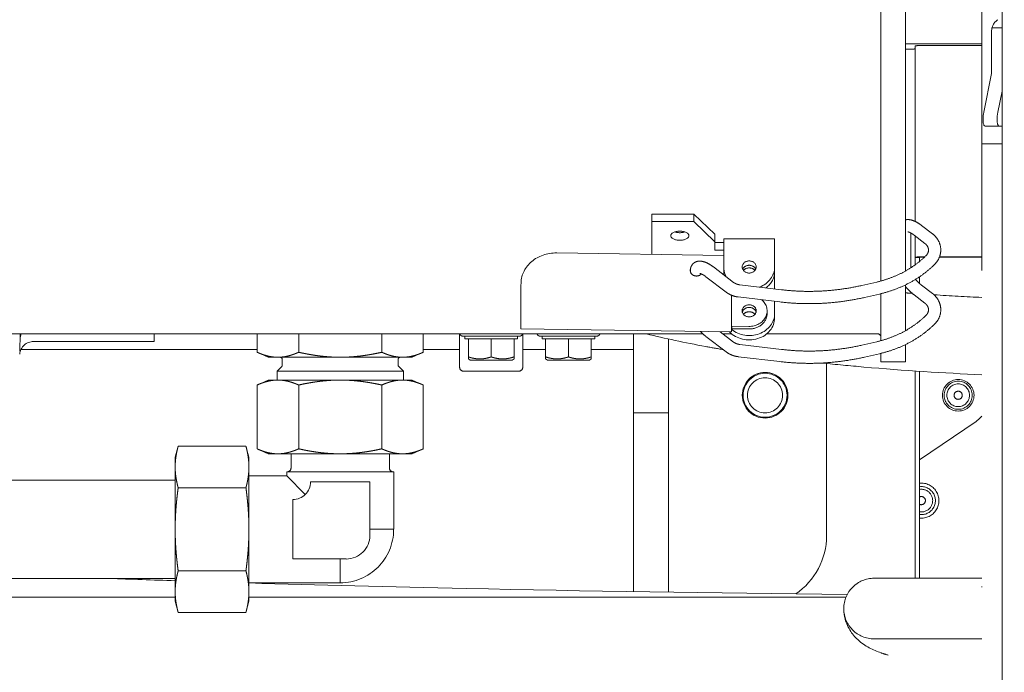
# Model space of a CAD drawing. Header units: millimetres. Extents: x -25606 to 96684, y -22894 to 47132.
# Tile 57 of 89: x 9167 to 9448, y 7112 to 7298. Entities that reach past the tile are written whole.
import ezdxf

# ---------------------------------------------------------------- set-up
doc = ezdxf.new("R2010")
doc.units = ezdxf.units.MM
doc.header["$LTSCALE"] = 50
doc.linetypes.add('A_CARA_16', pattern=[11.4, 6, -1.8, 0, -1.8, 0, -1.8])
doc.layers.add('CA_TG', color=9, linetype='A_CARA_16', lineweight=13)

# ---------------------------------------------------------------- blocks, each defined once
blk = doc.blocks.new('tg')
h = blk.add_hatch()
h.set_pattern_fill('ANSI31', color=252, scale=254, angle=345, style=0)
h.set_pattern_definition([(30, (1065.013, 4011), (-15.87501, 27.4963), [])])
edge = h.paths.add_edge_path()
edge.add_spline(control_points=[(5561.44, 7111.52), (5560.77, 7111.63), (5560.1, 7111.75), (5559.44, 7111.88)], knot_values=[13.825662, 13.825662, 13.825662, 13.825662, 14.000098, 14.000098, 14.000098, 14.000098], degree=3, periodic=0)
edge.add_line((5559.44, 7111.88), (5559.44, 7111.88))
edge.add_line((5559.44, 7111.88), (5559.44, 7148.08))
edge.add_line((5559.44, 7148.08), (5561.44, 7148.08))
edge.add_line((5561.44, 7148.08), (5561.44, 7111.52))
edge.add_line((5561.44, 7111.52), (5561.44, 7111.52))
edge = h.paths.add_edge_path()
edge.add_line((4448.44, 6141.46), (4448.44, 6226.45))
edge.add_spline(control_points=[(4448.44, 6226.45), (4449.11, 6226.22), (4449.78, 6225.97), (4450.44, 6225.72)], knot_values=[10.864235, 10.864235, 10.864235, 10.864235, 11.074814, 11.074814, 11.074814, 11.074814], degree=3, periodic=0)
edge.add_line((4450.44, 6225.72), (4450.44, 6225.72))
edge.add_line((4450.44, 6225.72), (4450.44, 6142.04))
edge.add_spline(control_points=[(4450.44, 6142.04), (4450.27, 6141.99), (4450.09, 6141.94), (4449.43, 6141.74), (4448.94, 6141.6), (4448.44, 6141.46)], knot_values=[22.713594, 22.713594, 22.713594, 22.713594, 22.768373, 22.768373, 22.922016, 22.922016, 22.922016, 22.922016], degree=3, periodic=0)
edge = h.paths.add_edge_path()
edge.add_ellipse((5557.44, 6158.55), major_axis=(-3, 4), ratio=1, start_angle=270, end_angle=299.5519)
edge.add_line((5559.44, 6163.13), (5559.44, 6212.82))
edge.add_line((5559.44, 6212.82), (5559.44, 6212.82))
edge.add_spline(control_points=[(5559.44, 6212.82), (5559.83, 6212.95), (5560.22, 6213.08), (5560.89, 6213.27), (5561.16, 6213.35), (5561.44, 6213.43)], knot_values=[5.579232, 5.579232, 5.579232, 5.579232, 5.705995, 5.705995, 5.795124, 5.795124, 5.795124, 5.795124], degree=3, periodic=0)
edge.add_line((5561.44, 6213.43), (5561.44, 6161.55))
at = {"color": 252}
for p, q in [((5364.94, 6075), (5364.94, 6607.25)), ((5359.19, 6553), (5359.19, 6125.25)), ((5330.44, 6543.37), (5330.44, 6250.05)), ((5337.44, 6540.38), (5337.44, 6252.9)), ((5361.94, 6309.12), (5361.94, 6321.12)), ((5364.94, 6322.12), (5362.07, 6322.12)), ((5359.19, 6317.58), (5337.44, 6317.58)), ((5337.44, 6316.08), (5338.91, 6316.08)), ((5340.19, 6316.95), (5340.19, 6267)), ((5342.72, 6317.13), (5359.19, 6317.13)), ((5359.74, 6298.12), (5361.94, 6309.12)), ((5363.74, 6298.12), (5364.94, 6304.13)), ((5359.74, 6298.12), (5359.72, 6298.01)), ((5360.2, 6294.12), (5364.94, 6294.12)), ((5364.94, 6289.13), (5359.19, 6289.13)), ((5277.16, 6269.1), (5265.16, 6269.1)), ((5265.16, 6257.63), (5265.16, 6269.1)), ((5283.16, 6263.35), (5277.16, 6269.1)), ((5277.16, 6269.1), (5277.16, 6266.94)), ((5265.16, 6266.94), (5277.16, 6266.94)), ((5277.16, 6266.94), (5283.16, 6261.19)), ((5342, 6265.87), (5345.1, 6263.49)), ((5283.16, 6258.81), (5283.16, 6263.35)), ((5285.66, 6262.07), (5285.66, 6252.79)), ((5285.66, 6262.07), (5300.16, 6262.07)), ((5300.16, 6247.78), (5300.16, 6262.07)), ((5338.94, 6253.8), (5338.94, 6263.7)), ((5339.87, 6263.09), (5342.98, 6260.71)), ((5340.19, 6262.84), (5340.19, 6254.66)), ((5283.16, 6260.98), (5285.66, 6260.98)), ((5285.66, 6258.81), (5283.16, 6258.81)), ((5238.11, 6258.04), (5285.66, 6257.32)), ((5341.44, 6256.74), (5340.19, 6256.74)), ((5341.44, 6256.76), (5341.44, 6255.62)), ((5342.72, 6256.94), (5342.94, 6256.94)), ((5342.72, 6256.85), (5342.84, 6256.85)), ((5343.25, 6257.24), (5343.21, 6257.2)), ((5347.1, 6256.85), (5359.19, 6256.85)), ((5347.13, 6256.94), (5359.19, 6256.94)), ((5288.44, 6249.66), (5282.73, 6254.04)), ((5345.7, 6254.74), (5345.66, 6254.7)), ((5276.17, 6253.02), (5276.17, 6252.65)), ((5286.31, 6246.88), (5280.6, 6251.26)), ((5341.44, 6251.26), (5341.44, 6249.33)), ((5227.93, 6249.36), (5227.94, 6249.53)), ((5302.09, 6247.56), (5290.22, 6248.96)), ((5329.24, 6249.75), (5324.98, 6248.77)), ((5337.44, 6248.95), (5337.44, 6235.9)), ((5345.1, 6246.49), (5342, 6248.87)), ((5227.9, 6236.7), (5227.9, 6246.9)), ((5287.89, 6235.79), (5287.89, 6245.98)), ((5287.92, 6245.97), (5287.92, 6237.09)), ((5301.67, 6244.08), (5289.8, 6245.49)), ((5330.03, 6246.34), (5325.76, 6245.36)), ((5330.44, 6246.44), (5330.44, 6233.05)), ((5342.98, 6243.71), (5339.87, 6246.09)), ((5300.16, 6240.79), (5300.16, 6244.26)), ((5298.01, 6240.79), (5298.01, 6241.54)), ((5300.16, 6239.54), (5300.16, 6240.79)), ((5343.21, 6240.2), (5343.25, 6240.24)), ((5227.91, 6236.46), (5287.9, 6235.55)), ((5287.93, 6237.2), (5292.82, 6237.13)), ((5287.93, 6236.45), (5287.93, 6237.2)), ((5292.82, 6236.38), (5287.93, 6236.45)), ((5345.66, 6237.7), (5345.7, 6237.74)), ((5279.71, 6235), (4652.44, 6235)), ((5085.19, 6230.03), (5085.32, 6235)), ((5123.44, 6235), (5123.44, 6232.83)), ((5152.77, 6229.75), (5152.77, 6235)), ((5164.61, 6229.75), (5164.61, 6235)), ((5188.28, 6229.75), (5188.28, 6235)), ((5200.11, 6229.75), (5200.11, 6235)), ((5210.44, 6225.53), (5210.44, 6235)), ((5227.44, 6234.33), (5211.44, 6234.33)), ((5211.94, 6233.53), (5211.94, 6234.33)), ((5226.95, 6233.53), (5211.94, 6233.53)), ((5212.94, 6227.85), (5212.94, 6233.53)), ((5219.44, 6233.53), (5219.44, 6228.43)), ((5225.94, 6233.53), (5225.94, 6227.85)), ((5226.95, 6233.53), (5226.95, 6234.33)), ((5228.44, 6225.53), (5228.44, 6235)), ((5249.44, 6234.33), (5233.44, 6234.33)), ((5233.94, 6233.53), (5233.94, 6234.33)), ((5248.95, 6233.53), (5233.94, 6233.53)), ((5234.94, 6227.85), (5234.94, 6233.53)), ((5241.44, 6233.53), (5241.44, 6228.43)), ((5247.94, 6233.53), (5247.94, 6227.85)), ((5248.95, 6233.53), (5248.95, 6234.33)), ((5259.94, 6161.59), (5259.94, 6235)), ((5269.94, 6233.53), (5269.94, 6161.43)), ((5280.6, 6234.26), (5286.31, 6229.88)), ((5284.61, 6235.6), (5288.44, 6232.66)), ((5287.91, 6235), (5285.39, 6235)), ((5329.44, 6235), (5297.92, 6235)), ((5089.12, 6232.83), (5123.44, 6232.83)), ((5290.22, 6231.96), (5302.09, 6230.56)), ((5324.98, 6231.77), (5329.24, 6232.75)), ((5337.44, 6231.95), (5337.44, 6227)), ((5085.53, 6230.55), (5152.77, 6230.55)), ((5155.94, 6228.33), (5152.77, 6229.75)), ((5196.94, 6228.33), (5155.94, 6228.33)), ((5196.94, 6228.33), (5200.11, 6229.75)), ((5200.11, 6230.55), (5210.44, 6230.55)), ((5228.44, 6230.55), (5234.94, 6230.55)), ((5247.94, 6230.55), (5259.94, 6230.55)), ((5289.8, 6228.49), (5301.67, 6227.08)), ((5325.76, 6228.36), (5330.03, 6229.34)), ((5330.44, 6229.44), (5330.44, 6227)), ((5159.77, 6225.66), (5158.44, 6224.33)), ((5159.94, 6226.08), (5159.94, 6227.73)), ((5192.94, 6226.08), (5192.94, 6227.73)), ((5193.12, 6225.66), (5194.44, 6224.33)), ((5213.49, 6227.53), (5212.94, 6227.85)), ((5213.49, 6227.53), (5225.39, 6227.53)), ((5225.39, 6227.53), (5225.94, 6227.85)), ((5235.49, 6227.53), (5234.94, 6227.85)), ((5235.49, 6227.53), (5247.39, 6227.53)), ((5247.39, 6227.53), (5247.94, 6227.85)), ((5314.94, 6177.5), (5314.94, 6226.56)), ((5337.44, 6227), (5330.44, 6227)), ((5194.44, 6224.33), (5158.44, 6224.33)), ((5158.44, 6221.83), (5158.44, 6224.33)), ((5194.44, 6221.83), (5194.44, 6224.33)), ((5227.24, 6224.33), (5211.64, 6224.33)), ((5340.19, 6165.41), (5340.19, 6224.42)), ((5341.44, 6165.41), (5341.44, 6224.33)), ((5155.94, 6221.83), (5152.77, 6220.42)), ((5152.77, 6202.25), (5152.77, 6220.42)), ((5155.94, 6221.83), (5196.94, 6221.83)), ((5164.61, 6202.25), (5164.61, 6220.42)), ((5188.28, 6202.25), (5188.28, 6220.42)), ((5196.94, 6221.83), (5200.11, 6220.42)), ((5200.11, 6202.25), (5200.11, 6220.42)), ((5269.94, 6212.5), (5259.94, 6212.5)), ((5341.44, 6199.1), (5357.51, 6210.07)), ((5129.44, 6199.83), (5130.29, 6203.01)), ((5130.29, 6203.01), (5149.59, 6203.01)), ((5150.44, 6199.83), (5149.59, 6203.01)), ((5155.94, 6200.83), (5152.77, 6202.25)), ((5155.94, 6200.83), (5196.94, 6200.83)), ((5162.44, 6200.83), (5162.44, 6196.85)), ((5190.44, 6200.83), (5190.44, 6196.85)), ((5196.94, 6200.83), (5200.11, 6202.25)), ((5129.44, 6199.83), (5129.44, 6158.83)), ((5150.44, 6199.83), (5150.44, 6158.83)), ((5161.22, 6194.56), (5150.44, 6194.56)), ((5161.22, 6195.68), (5191.67, 6195.68)), ((5161.22, 6195.68), (5161.22, 6194.56)), ((5161.22, 6194.56), (5166.5, 6189.28)), ((5191.67, 6195.68), (5191.67, 6179.33)), ((5129.44, 6193.33), (4910.94, 6193.33)), ((5167.98, 6192.87), (5184.9, 6192.87)), ((5184.9, 6192.87), (5184.9, 6177.64)), ((5130.29, 6191.17), (5149.59, 6191.17)), ((5162.91, 6170.88), (5162.91, 6187.79)), ((5184.9, 6179.33), (5191.67, 6179.33)), ((5178.13, 6170.88), (5162.91, 6170.88)), ((5176.44, 6170.88), (5176.44, 6164.11)), ((5130.29, 6167.5), (5149.59, 6167.5)), ((5129.44, 6165.33), (4911, 6165.33)), ((5176.44, 6164.11), (5150.44, 6164.11)), ((5328.5, 6165.41), (5359.19, 6165.41)), ((5129.44, 6158.83), (5130.29, 6155.66)), ((5150.44, 6158.83), (5149.59, 6155.66)), ((5221.94, 6160.05), (5320.5, 6160.05)), ((5130.29, 6155.66), (5149.59, 6155.66)), ((5328.5, 6148.11), (5359.19, 6148.11))]:
    blk.add_line(p, q, dxfattribs=at)
for centre, radius in [((5297.44, 6217.5), 6.5), ((5297.44, 6217.5), 6.25), ((5297.44, 6217.5), 5), ((5352.44, 6217.5), 4.5), ((5352.44, 6217.5), 4), ((5352.44, 6217.5), 3.23), ((5352.44, 6217.5), 1.16)]:
    blk.add_circle(centre, radius, dxfattribs=at)
for centre, radius, start, end in [((5365.94, 6321.12), 4, 123.6901, 180.0004), ((5090.27, 6233.33), 5, 160.549, 178.5), ((5211.44, 6235.33), 1, 199.5725, 270), ((5227.44, 6235.33), 1, 270, 340.4275), ((5233.44, 6235.33), 1, 199.5725, 270), ((5249.44, 6235.33), 1, 270, 340.4275), ((5329.44, 6234), 1, 0, 90), ((5089.14, 6228.83), 4, 90.0621, 174.8054), ((5159.34, 6227.73), 0.6, 0, 90), ((5193.54, 6227.73), 0.6, 90, 180), ((5159.34, 6226.08), 0.6, 315, 0), ((5193.54, 6226.08), 0.6, 180, 225), ((5211.64, 6225.53), 1.2, 180, 270), ((5227.24, 6225.53), 1.2, 270, 0), ((5352.44, 6217.5), 9, 304.3077, 318.5904), ((5161.27, 6196.85), 1.17, 270, 0), ((5191.61, 6196.85), 1.17, 180, 270), ((5162.91, 6192.87), 5.08, 270, 0), ((5341.94, 6187.5), 5, 264.2653, 95.7347), ((5341.94, 6187.5), 4, 262.8249, 97.1751), ((5341.94, 6187.5), 3.23, 261.1102, 98.8898), ((5341.94, 6187.5), 1.16, 244.4269, 115.5731), ((5176.44, 6179.33), 15.22, 270, 0), ((5178.13, 6177.64), 6.77, 270, 0), ((5294.94, 6177.5), 20, 304.0947, 0), ((5328.5, 6156.76), 8.65, 90, 270)]:
    blk.add_arc(centre, radius, start, end, dxfattribs=at)
for centre, major_axis, ratio, start_param, end_param in [((5338.91, 6316.17), (-1.28, 0), 0.069757, 1.570796, 3.141593), ((5342.72, 6316.95), (-2.53, 0), 0.069927, 4.712389, 6.283185), ((5361, 6298.12), (0.88, 3.99), 0.302481, 1.666595, 3.208396), ((5365, 6298.12), (-0.88, -3.99), 0.302481, 4.779192, 6.349989), ((5273.16, 6265.1), (2.6, 0), 0.5, 4.125589, 5.299189), ((5237.94, 6249.38), (-10, 0), 0.866025, 4.694936, 6.265732), ((5342.72, 6256.76), (2.53, 0), 0.069927, 1.570796, 3.141593), ((5342.72, 6256.76), (1.28, 0), 0.069927, 1.570796, 3.141593), ((5277.92, 6253.02), (-1.8, 0), 0.866025, 5.975811, 8.752914), ((5292.91, 6254.04), (-7.25, 0), 0.866025, 0, 0.473669), ((5292.91, 6252.79), (2, 0), 0.866025, 0.369173, 2.77242), ((5292.91, 6252.79), (-2, 0), 0.866025, 3.510765, 5.914013), ((5292.91, 6252.04), (-2, 0), 0.866025, 3.757072, 5.667706), ((5292.91, 6254.04), (7.25, 0), 0.866025, 5.128085, 6.283185), ((5292.91, 6252.79), (-7.25, 0), 0.866025, 0, 0.173919), ((5292.91, 6252.79), (7.25, 0), 0.866025, 5.433778, 6.283185), ((5227.93, 6248.46), (0.03, 1.8), 0.008726, 1.047264, 2.61806), ((5292.91, 6240.79), (-2, 0), 0.866025, 3.359827, 6.064951), ((5292.91, 6240.79), (2, 0), 0.866025, 0.218235, 2.923358), ((5292.91, 6241.54), (5.1, 0), 0.866025, 4.694936, 7.079022), ((5292.91, 6239.54), (7.25, 0), 0.866025, 3.828761, 6.283185), ((5292.91, 6240.79), (7.25, 0), 0.866025, 3.952768, 6.283185), ((5292.91, 6239.54), (-2, 0), 0.866025, 3.757072, 5.667706), ((5292.91, 6240.79), (5.1, 0), 0.866025, 4.694936, 6.283185), ((5227.93, 6238.26), (-0.03, -1.8), 0.008726, 5.759652, 6.283185), ((5287.93, 6237.35), (-0.03, -1.8), 0.008726, 5.759652, 7.330449), ((5287.93, 6237.35), (-0.005, -0.3), 0.008726, 5.759652, 7.330449)]:
    blk.add_ellipse(centre, major_axis=major_axis, ratio=ratio, start_param=start_param, end_param=end_param, dxfattribs=at)
for centre, major_axis, ratio in [((5273.16, 6262.94), (-2.6, 0), 0.5), ((5292.91, 6254.04), (2, 0), 0.866025), ((5292.91, 6241.54), (2, 0), 0.866025)]:
    blk.add_ellipse(centre, major_axis=major_axis, ratio=ratio, dxfattribs=at)
for points, knots in [([(5337.44, 6267.46), (5337.53, 6267.48), (5337.63, 6267.5), (5338.12, 6267.56), (5338.49, 6267.53), (5339.34, 6267.36), (5339.81, 6267.18), (5340.74, 6266.73), (5341.2, 6266.44), (5341.77, 6266.04), (5341.89, 6265.95), (5342, 6265.87)], [5.3043095, 5.3043095, 5.3043095, 5.3043095, 5.3549176, 5.3549176, 5.5766051, 5.5766051, 5.8907644, 5.8907644, 6.2049237, 6.2049237, 6.2831853, 6.2831853, 6.2831853, 6.2831853]), ([(5338.11, 6264.03), (5338.11, 6264.03), (5338.14, 6264.03), (5338.25, 6264.01), (5338.35, 6263.98), (5338.61, 6263.87), (5338.79, 6263.79), (5339.21, 6263.56), (5339.46, 6263.39), (5339.77, 6263.17), (5339.82, 6263.13), (5339.87, 6263.09)], [5.4568326, 5.4568326, 5.4568326, 5.4568326, 5.5952564, 5.5952564, 5.7732334, 5.7732334, 5.9858392, 5.9858392, 6.2323248, 6.2323248, 6.2831853, 6.2831853, 6.2831853, 6.2831853]), ([(5345.1, 6263.49), (5345.64, 6263.08), (5346.11, 6262.59), (5346.85, 6261.49), (5347.14, 6260.88), (5347.46, 6259.62), (5347.51, 6258.98), (5347.39, 6257.72), (5347.23, 6257.1), (5346.69, 6255.93), (5346.32, 6255.39), (5345.81, 6254.86), (5345.76, 6254.8), (5345.7, 6254.74)], [5.497787, 5.497787, 5.497787, 5.497787, 5.811946, 5.811946, 6.124449, 6.124449, 6.425244, 6.425244, 6.723484, 6.723484, 7.029526, 7.029526, 7.068583, 7.068583, 7.068583, 7.068583]), ([(5342.98, 6260.71), (5343.22, 6260.53), (5343.41, 6260.32), (5343.73, 6259.87), (5343.84, 6259.63), (5343.97, 6259.15), (5343.99, 6258.91), (5343.94, 6258.42), (5343.88, 6258.18), (5343.65, 6257.71), (5343.49, 6257.48), (5343.27, 6257.26), (5343.26, 6257.25), (5343.25, 6257.24)], [5.497787, 5.497787, 5.497787, 5.497787, 5.798708, 5.798708, 6.112867, 6.112867, 6.427027, 6.427027, 6.741186, 6.741186, 7.055345, 7.055345, 7.068583, 7.068583, 7.068583, 7.068583]), ([(5343.21, 6257.2), (5342.48, 6256.49), (5341.7, 6255.81), (5340.05, 6254.53), (5339.18, 6253.94), (5337.37, 6252.83), (5336.42, 6252.33), (5334.46, 6251.42), (5333.45, 6251.01), (5331.38, 6250.3), (5330.32, 6250), (5329.24, 6249.75)], [0.7853982, 0.7853982, 0.7853982, 0.7853982, 0.9029987, 0.9029987, 1.0205992, 1.0205992, 1.1381997, 1.1381997, 1.2558002, 1.2558002, 1.3734008, 1.3734008, 1.3734008, 1.3734008]), ([(5282.73, 6254.04), (5282.27, 6254.39), (5281.81, 6254.69), (5280.88, 6255.2), (5280.42, 6255.41), (5279.45, 6255.68), (5278.94, 6255.76), (5277.98, 6255.61), (5277.55, 6255.46), (5276.92, 6254.99), (5276.7, 6254.73), (5276.37, 6254.18), (5276.27, 6253.88), (5276.18, 6253.4), (5276.17, 6253.2), (5276.17, 6253.02)], [6.283185, 6.283185, 6.283185, 6.283185, 6.597345, 6.597345, 6.911504, 6.911504, 7.225663, 7.225663, 7.439605, 7.439605, 7.588709, 7.588709, 7.744893, 7.744893, 7.853982, 7.853982, 7.853982, 7.853982]), ([(5345.66, 6254.7), (5344.83, 6253.89), (5343.95, 6253.12), (5342.09, 6251.68), (5341.11, 6251.01), (5339.07, 6249.77), (5338.01, 6249.21), (5335.83, 6248.19), (5334.7, 6247.74), (5332.4, 6246.95), (5331.22, 6246.61), (5330.03, 6246.34)], [0.7853982, 0.7853982, 0.7853982, 0.7853982, 0.9029987, 0.9029987, 1.0205992, 1.0205992, 1.1381997, 1.1381997, 1.2558002, 1.2558002, 1.3734008, 1.3734008, 1.3734008, 1.3734008]), ([(5280.6, 6251.26), (5280.31, 6251.48), (5280.03, 6251.67), (5279.54, 6251.95), (5279.33, 6252.05), (5279.03, 6252.17), (5278.92, 6252.19), (5278.85, 6252.2), (5278.83, 6252.2), (5278.83, 6252.2)], [6.2831853, 6.2831853, 6.2831853, 6.2831853, 6.5564381, 6.5564381, 6.8059395, 6.8059395, 7.0161298, 7.0161298, 7.109538, 7.109538, 7.109538, 7.109538]), ([(5342, 6248.87), (5341.71, 6249.09), (5341.42, 6249.34), (5340.84, 6249.89), (5340.55, 6250.19), (5340.29, 6250.5), (5340.29, 6250.51), (5340.28, 6250.51)], [3.1415927, 3.1415927, 3.1415927, 3.1415927, 3.4148454, 3.4148454, 3.6972216, 3.6972216, 3.7013786, 3.7013786, 3.7013786, 3.7013786]), ([(5290.22, 6248.96), (5290.08, 6248.98), (5289.95, 6249), (5289.69, 6249.06), (5289.56, 6249.1), (5289.31, 6249.18), (5289.19, 6249.23), (5288.96, 6249.34), (5288.85, 6249.4), (5288.63, 6249.52), (5288.53, 6249.59), (5288.44, 6249.66)], [1.7681919, 1.7681919, 1.7681919, 1.7681919, 1.8857924, 1.8857924, 2.0033929, 2.0033929, 2.1209934, 2.1209934, 2.238594, 2.238594, 2.3561945, 2.3561945, 2.3561945, 2.3561945]), ([(5324.98, 6248.77), (5323.49, 6248.43), (5321.99, 6248.14), (5318.96, 6247.67), (5317.44, 6247.48), (5314.37, 6247.21), (5312.84, 6247.13), (5309.76, 6247.07), (5308.22, 6247.09), (5305.14, 6247.25), (5303.61, 6247.38), (5302.09, 6247.56)], [1.3734008, 1.3734008, 1.3734008, 1.3734008, 1.452359, 1.452359, 1.5313172, 1.5313172, 1.6102754, 1.6102754, 1.6892337, 1.6892337, 1.7681919, 1.7681919, 1.7681919, 1.7681919]), ([(5339.87, 6246.09), (5339.42, 6246.43), (5338.97, 6246.82), (5338.16, 6247.62), (5337.78, 6248.03), (5337.44, 6248.46)], [3.1415927, 3.1415927, 3.1415927, 3.1415927, 3.4557519, 3.4557519, 3.7490032, 3.7490032, 3.7490032, 3.7490032]), ([(5289.8, 6245.49), (5289.55, 6245.52), (5289.3, 6245.56), (5288.8, 6245.67), (5288.56, 6245.74), (5288.07, 6245.9), (5287.84, 6246), (5287.38, 6246.21), (5287.15, 6246.33), (5286.72, 6246.59), (5286.51, 6246.73), (5286.31, 6246.88)], [1.7681919, 1.7681919, 1.7681919, 1.7681919, 1.8857924, 1.8857924, 2.0033929, 2.0033929, 2.1209934, 2.1209934, 2.238594, 2.238594, 2.3561945, 2.3561945, 2.3561945, 2.3561945]), ([(5325.76, 6245.36), (5324.19, 6245), (5322.61, 6244.7), (5319.43, 6244.2), (5317.82, 6244), (5314.6, 6243.72), (5312.98, 6243.63), (5309.74, 6243.57), (5308.12, 6243.6), (5304.89, 6243.76), (5303.28, 6243.89), (5301.67, 6244.08)], [1.3734008, 1.3734008, 1.3734008, 1.3734008, 1.452359, 1.452359, 1.5313172, 1.5313172, 1.6102754, 1.6102754, 1.6892337, 1.6892337, 1.7681919, 1.7681919, 1.7681919, 1.7681919]), ([(5345.7, 6237.74), (5346.18, 6238.21), (5346.58, 6238.75), (5347.17, 6239.93), (5347.36, 6240.56), (5347.51, 6241.83), (5347.48, 6242.47), (5347.2, 6243.71), (5346.95, 6244.3), (5346.26, 6245.4), (5345.81, 6245.91), (5345.24, 6246.38), (5345.17, 6246.44), (5345.1, 6246.49)], [5.497787, 5.497787, 5.497787, 5.497787, 5.811946, 5.811946, 6.119217, 6.119217, 6.417708, 6.417708, 6.717904, 6.717904, 7.028805, 7.028805, 7.068583, 7.068583, 7.068583, 7.068583]), ([(5343.25, 6240.24), (5343.46, 6240.45), (5343.63, 6240.67), (5343.86, 6241.14), (5343.94, 6241.39), (5343.99, 6241.87), (5343.98, 6242.11), (5343.85, 6242.59), (5343.75, 6242.83), (5343.44, 6243.29), (5343.23, 6243.51), (5342.98, 6243.71), (5342.98, 6243.71), (5342.98, 6243.71)], [5.497787, 5.497787, 5.497787, 5.497787, 5.808201, 5.808201, 6.12236, 6.12236, 6.436519, 6.436519, 6.750678, 6.750678, 7.064838, 7.064838, 7.068583, 7.068583, 7.068583, 7.068583]), ([(5329.24, 6232.75), (5330.32, 6233), (5331.38, 6233.3), (5333.45, 6234.01), (5334.46, 6234.42), (5336.42, 6235.33), (5337.37, 6235.83), (5339.18, 6236.94), (5340.05, 6237.53), (5341.7, 6238.81), (5342.48, 6239.49), (5343.21, 6240.2)], [4.9097845, 4.9097845, 4.9097845, 4.9097845, 5.0273851, 5.0273851, 5.1449856, 5.1449856, 5.2625861, 5.2625861, 5.3801866, 5.3801866, 5.4977871, 5.4977871, 5.4977871, 5.4977871]), ([(5330.03, 6229.34), (5331.22, 6229.61), (5332.4, 6229.95), (5334.7, 6230.74), (5335.83, 6231.19), (5338.01, 6232.21), (5339.07, 6232.77), (5341.11, 6234.01), (5342.09, 6234.68), (5343.95, 6236.12), (5344.83, 6236.89), (5345.66, 6237.7)], [4.9097845, 4.9097845, 4.9097845, 4.9097845, 5.0273851, 5.0273851, 5.1449856, 5.1449856, 5.2625861, 5.2625861, 5.3801866, 5.3801866, 5.4977871, 5.4977871, 5.4977871, 5.4977871]), ([(4885.94, 6235), (4885.94, 6231.34), (4885.94, 6227.79), (4885.94, 6219.15), (4885.94, 6214.22), (4885.94, 6205.01), (4885.94, 6200.72), (4885.94, 6192.6), (4885.94, 6188.79), (4885.94, 6181.43), (4885.94, 6177.97), (4885.94, 6170.86), (4885.92, 6167.5), (4886.12, 6161.26), (4886.23, 6158.33), (4887.73, 6152.59), (4888.68, 6150.14), (4892.34, 6144.85), (4895.39, 6142.41), (4902.76, 6138.77), (4907.09, 6137.9), (4916.01, 6136.75), (4919.98, 6136.43), (4930.74, 6135.84), (4937.99, 6135.61), (4953.58, 6135.34), (4961.06, 6135.25), (4977.34, 6135.14), (4985.89, 6135.1), (5004.78, 6135.05), (5015.06, 6135.04), (5038.29, 6135.02), (5051.32, 6135.02), (5081.58, 6135.02), (5099.09, 6135.03), (5133.37, 6135.04), (5149.32, 6135.04), (5183.71, 6135.05), (5202.15, 6135.05), (5221.94, 6135.05)], [0.681706, 0.681706, 0.681706, 0.681706, 0.726767, 0.726767, 0.795405, 0.795405, 0.864033, 0.864033, 0.936087, 0.936087, 1.01749, 1.01749, 1.123743, 1.123743, 1.223743, 1.223743, 1.284874, 1.284874, 1.362328, 1.362328, 1.469222, 1.469222, 1.537452, 1.537452, 1.623267, 1.623267, 1.685296, 1.685296, 1.74015, 1.74015, 1.793193, 1.793193, 1.848027, 1.848027, 1.908204, 1.908204, 1.954102, 1.954102, 2, 2, 2, 2]), ([(5263.64, 6235), (5268.96, 6233.69), (5274.6, 6232.48), (5282.14, 6231.09), (5283.81, 6230.79), (5285.5, 6230.51)], [1.6997361, 1.6997361, 1.6997361, 1.6997361, 1.7840905, 1.7840905, 1.8076503, 1.8076503, 1.8076503, 1.8076503]), ([(5279.01, 6235.68), (5279.05, 6235.64), (5279.09, 6235.6), (5279.55, 6235.13), (5279.99, 6234.74), (5280.49, 6234.34), (5280.55, 6234.3), (5280.6, 6234.26)], [2.7592218, 2.7592218, 2.7592218, 2.7592218, 2.7915773, 2.7915773, 3.1057366, 3.1057366, 3.1415927, 3.1415927, 3.1415927, 3.1415927]), ([(5288.44, 6232.66), (5288.53, 6232.59), (5288.63, 6232.52), (5288.85, 6232.4), (5288.96, 6232.34), (5289.19, 6232.23), (5289.31, 6232.18), (5289.56, 6232.1), (5289.69, 6232.06), (5289.95, 6232), (5290.08, 6231.98), (5290.22, 6231.96)], [3.9269908, 3.9269908, 3.9269908, 3.9269908, 4.0445913, 4.0445913, 4.1621919, 4.1621919, 4.2797924, 4.2797924, 4.3973929, 4.3973929, 4.5149934, 4.5149934, 4.5149934, 4.5149934]), ([(5302.09, 6230.56), (5303.61, 6230.38), (5305.14, 6230.25), (5308.22, 6230.09), (5309.76, 6230.07), (5312.84, 6230.13), (5314.37, 6230.21), (5317.44, 6230.48), (5318.96, 6230.67), (5321.99, 6231.14), (5323.49, 6231.43), (5324.98, 6231.77)], [4.5149934, 4.5149934, 4.5149934, 4.5149934, 4.5939516, 4.5939516, 4.6729099, 4.6729099, 4.7518681, 4.7518681, 4.8308263, 4.8308263, 4.9097845, 4.9097845, 4.9097845, 4.9097845]), ([(5286.31, 6229.88), (5286.51, 6229.73), (5286.72, 6229.59), (5287.15, 6229.33), (5287.38, 6229.21), (5287.84, 6229), (5288.07, 6228.9), (5288.56, 6228.74), (5288.8, 6228.67), (5289.3, 6228.56), (5289.55, 6228.52), (5289.8, 6228.49)], [3.9269908, 3.9269908, 3.9269908, 3.9269908, 4.0445913, 4.0445913, 4.1621919, 4.1621919, 4.2797924, 4.2797924, 4.3973929, 4.3973929, 4.5149934, 4.5149934, 4.5149934, 4.5149934]), ([(5301.67, 6227.08), (5303.28, 6226.89), (5304.89, 6226.76), (5308.12, 6226.6), (5309.74, 6226.57), (5312.98, 6226.63), (5314.6, 6226.72), (5317.82, 6227), (5319.43, 6227.2), (5322.61, 6227.7), (5324.19, 6228), (5325.76, 6228.36)], [4.5149934, 4.5149934, 4.5149934, 4.5149934, 4.5939516, 4.5939516, 4.6729099, 4.6729099, 4.7518681, 4.7518681, 4.8308263, 4.8308263, 4.9097845, 4.9097845, 4.9097845, 4.9097845]), ([(5313.72, 6226.68), (5317.65, 6226.27), (5321.61, 6225.89), (5336.97, 6224.55), (5348.35, 6223.85), (5359.19, 6223.33)], [1.9332656, 1.9332656, 1.9332656, 1.9332656, 1.9840905, 1.9840905, 2.1301288, 2.1301288, 2.1301288, 2.1301288]), ([(5320.83, 6160.77), (5281.99, 6161.18), (5245.91, 6161.76), (5190.68, 6162.95), (5170.07, 6163.47), (5150.44, 6164.05)], [1.05334242, 1.05334242, 1.05334242, 1.05334242, 1.1, 1.1, 1.13006674, 1.13006674, 1.13006674, 1.13006674]), ([(4911.14, 6162.79), (4912.42, 6162.48), (4914.47, 6162.12), (4920.66, 6161.44), (4925.07, 6161.14), (4935.74, 6160.7), (4941.69, 6160.55), (4955.02, 6160.32), (4962.09, 6160.25), (4977.67, 6160.14), (4986.01, 6160.1), (5004.56, 6160.05), (5014.72, 6160.04), (5037.72, 6160.02), (5050.65, 6160.02), (5080.68, 6160.02), (5098.07, 6160.03), (5121.32, 6160.04), (5125.34, 6160.04), (5129.44, 6160.04)], [1.4161023, 1.4161023, 1.4161023, 1.4161023, 1.4825496, 1.4825496, 1.5599775, 1.5599775, 1.6275911, 1.6275911, 1.6860813, 1.6860813, 1.739822, 1.739822, 1.7924238, 1.7924238, 1.8470268, 1.8470268, 1.9070132, 1.9070132, 1.919254, 1.919254, 1.919254, 1.919254]), ([(5150.44, 6160.04), (5155.46, 6160.04), (5160.6, 6160.04), (5183.23, 6160.05), (5201.89, 6160.05), (5221.94, 6160.05)], [1.93946869, 1.93946869, 1.93946869, 1.93946869, 1.9535066, 1.9535066, 2, 2, 2, 2]), ([(5332.45, 6143.52), (5331.77, 6143.71), (5331.11, 6143.92), (5328.15, 6144.94), (5325.94, 6145.95), (5322.21, 6149.4), (5320.69, 6151.65), (5319.93, 6155.09), (5319.85, 6155.94), (5319.85, 6156.76)], [1.5435434, 1.5435434, 1.5435434, 1.5435434, 1.6, 1.6, 1.8, 1.8, 1.9518457, 1.9518457, 2, 2, 2, 2])]:
    blk.add_open_spline(points, degree=3, knots=knots, dxfattribs=at)
for points in [[(5337.44, 6246.66), (5338.07, 6246.62), (5338.7, 6246.57), (5339.33, 6246.53)], [(5345.55, 6246.11), (5350.15, 6245.82), (5354.72, 6245.57), (5359.19, 6245.35)], [(5129.44, 6164.7), (5123.09, 6164.9), (5116.85, 6165.12), (5110.71, 6165.33)]]:
    blk.add_open_spline(points, degree=3, dxfattribs=at)
for points, weights in [([(5158.69, 6228.33), (5155.94, 6228.33), (5152.77, 6229.75)], [1, 1.03823585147, 1.00054152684]), ([(5164.61, 6229.75), (5161.43, 6228.33), (5158.69, 6228.33)], [1.00054152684, 1.03823585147, 1]), ([(5176.44, 6228.33), (5170.95, 6228.33), (5164.61, 6229.75)], [1, 1.03823585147, 1.00054152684]), ([(5188.28, 6229.75), (5181.93, 6228.33), (5176.44, 6228.33)], [1.00054152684, 1.03823585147, 1]), ([(5194.19, 6228.33), (5191.45, 6228.33), (5188.28, 6229.75)], [1, 1.03823585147, 1.00054152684]), ([(5200.11, 6229.75), (5196.94, 6228.33), (5194.19, 6228.33)], [1.00054152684, 1.03823585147, 1]), ([(5212.94, 6228.43), (5216.19, 6227.35), (5219.44, 6228.43)], [1, 1.15470053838, 1]), ([(5219.44, 6228.43), (5222.69, 6227.35), (5225.94, 6228.43)], [1, 1.15470053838, 1]), ([(5234.94, 6228.43), (5238.19, 6227.35), (5241.44, 6228.43)], [1, 1.15470053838, 1]), ([(5241.44, 6228.43), (5244.69, 6227.35), (5247.94, 6228.43)], [1, 1.15470053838, 1]), ([(5152.77, 6220.42), (5155.94, 6221.83), (5158.69, 6221.83)], [1.00124210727, 1.03859927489, 1]), ([(5158.69, 6221.83), (5161.43, 6221.83), (5164.61, 6220.42)], [1, 1.03859927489, 1.00124210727]), ([(5164.61, 6220.42), (5170.95, 6221.83), (5176.44, 6221.83)], [1.00124210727, 1.03859927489, 1]), ([(5176.44, 6221.83), (5181.93, 6221.83), (5188.28, 6220.42)], [1, 1.03859927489, 1.00124210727]), ([(5188.28, 6220.42), (5191.45, 6221.83), (5194.19, 6221.83)], [1.00124210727, 1.03859927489, 1]), ([(5194.19, 6221.83), (5196.94, 6221.83), (5200.11, 6220.42)], [1, 1.03859927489, 1.00124210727]), ([(5129.44, 6197.09), (5129.44, 6199.83), (5130.29, 6203.01)], [1, 1.03799156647, 1.00007075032]), ([(5149.59, 6203.01), (5150.44, 6199.83), (5150.44, 6197.09)], [1.00007075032, 1.03799156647, 1]), ([(5158.69, 6200.83), (5155.94, 6200.83), (5152.77, 6202.25)], [1, 1.03859927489, 1.00124210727]), ([(5164.61, 6202.25), (5161.43, 6200.83), (5158.69, 6200.83)], [1.00124210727, 1.03859927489, 1]), ([(5176.44, 6200.83), (5170.95, 6200.83), (5164.61, 6202.25)], [1, 1.03859927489, 1.00124210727]), ([(5188.28, 6202.25), (5181.93, 6200.83), (5176.44, 6200.83)], [1.00124210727, 1.03859927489, 1]), ([(5194.19, 6200.83), (5191.45, 6200.83), (5188.28, 6202.25)], [1, 1.03859927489, 1.00124210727]), ([(5200.11, 6202.25), (5196.94, 6200.83), (5194.19, 6200.83)], [1.00124210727, 1.03859927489, 1]), ([(5130.29, 6191.17), (5129.44, 6194.34), (5129.44, 6197.09)], [1.00007075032, 1.03799156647, 1]), ([(5150.44, 6197.09), (5150.44, 6194.34), (5149.59, 6191.17)], [1, 1.03799156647, 1.00007075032]), ([(5129.44, 6179.33), (5129.44, 6184.83), (5130.29, 6191.17)], [1, 1.03799156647, 1.00007075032]), ([(5149.59, 6191.17), (5150.44, 6184.83), (5150.44, 6179.33)], [1.00007075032, 1.03799156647, 1]), ([(5130.29, 6167.5), (5129.44, 6173.84), (5129.44, 6179.33)], [1.00007075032, 1.03799156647, 1]), ([(5150.44, 6179.33), (5150.44, 6173.84), (5149.59, 6167.5)], [1, 1.03799156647, 1.00007075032]), ([(5129.44, 6161.58), (5129.44, 6164.33), (5130.29, 6167.5)], [1, 1.03799156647, 1.00007075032]), ([(5149.59, 6167.5), (5150.44, 6164.33), (5150.44, 6161.58)], [1.00007075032, 1.03799156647, 1]), ([(5130.29, 6155.66), (5129.44, 6158.83), (5129.44, 6161.58)], [1.00007075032, 1.03799156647, 1]), ([(5150.44, 6161.58), (5150.44, 6158.83), (5149.59, 6155.66)], [1, 1.03799156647, 1.00007075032])]:
    blk.add_rational_spline(points, weights, degree=2, dxfattribs=at)

msp = doc.modelspace()

# ---------------------------------------------------------------- block references
at = {"layer": 'CA_TG'}
msp.add_blockref('tg', (4082.27, 973.28), dxfattribs=at)

doc.saveas('drawing.dxf')
